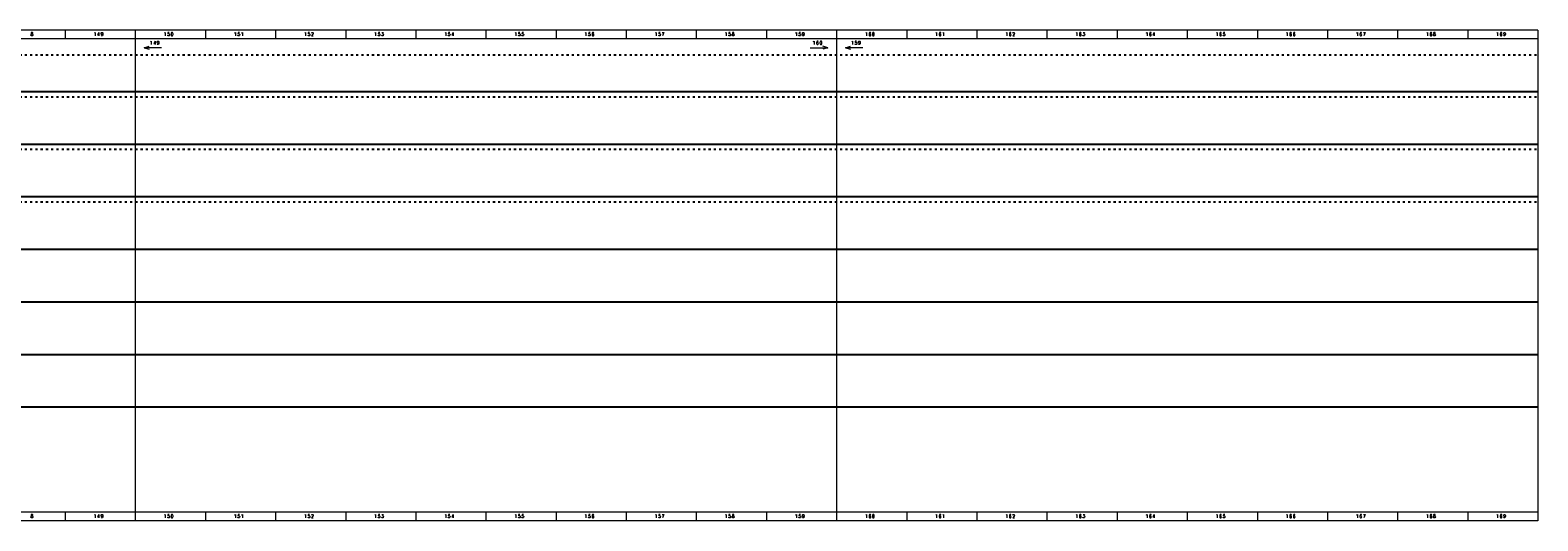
# Model space of a CAD drawing. Header units: millimetres. Extents: x -31 to 6803, y 0 to 664.
# Tile 119 of 119: x 5943 to 6803, y 0 to 280. Entities that reach past the tile are written whole.
import ezdxf
from ezdxf.enums import TextEntityAlignment as Align

# ---------------------------------------------------------------- set-up
doc = ezdxf.new("R2010")
doc.units = ezdxf.units.MM
doc.linetypes.add('ACAD_ISO03W100', pattern=[30, 12, -18])
doc.layers.add('!POMOCNICZE', color=8, linetype='Continuous', plot=False)
doc.layers.add('ramka', color=9, linetype='Continuous', lineweight=20)
doc.styles.add('ROMANS', font='romans.shx', dxfattribs={"width": 0.8})

msp = doc.modelspace()

# ---------------------------------------------------------------- linework, layer by layer
at = {"layer": '!POMOCNICZE', "linetype": 'ACAD_ISO03W100', "ltscale": 0.1}
for p, q in [((3, 266), (6803, 266)), ((3, 242), (6803, 242)), ((3, 212), (6803, 212)), ((3, 182), (6803, 182))]:
    msp.add_line(p, q, dxfattribs=at)
at = {"layer": '!POMOCNICZE'}
for p, q in [((3, 245), (6803, 245)), ((3, 215), (6803, 215)), ((3, 185), (6803, 185)), ((3, 155), (6803, 155)), ((3, 125), (6803, 125)), ((3, 95), (6803, 95)), ((3, 65), (6803, 65))]:
    msp.add_line(p, q, dxfattribs=at)
at = {"layer": 'ramka', "ltscale": 5}
for p, q in [((6003, 280), (5603, 280)), ((5963, 280), (5963, 280)), ((5963, 280), (5963, 275)), ((6003, 280), (6003, 280)), ((6003, 280), (6003, 275)), ((6003, 280), (6003, 280)), ((6003, 280), (6003, 275)), ((6003, 280), (6003, 280)), ((6003, 280), (6003, 275)), ((6003, 280), (6003, 275)), ((6003, 280), (6003, 280)), ((6403, 280), (6003, 280)), ((6043, 280), (6043, 275)), ((6043, 280), (6043, 280)), ((6083, 280), (6083, 280)), ((6083, 280), (6083, 275)), ((6123, 280), (6123, 280)), ((6123, 280), (6123, 275)), ((6163, 280), (6163, 280)), ((6163, 280), (6163, 275)), ((6203, 280), (6203, 275)), ((6203, 280), (6203, 280)), ((6243, 280), (6243, 275)), ((6243, 280), (6243, 280)), ((6283, 280), (6283, 275)), ((6283, 280), (6283, 280)), ((6323, 280), (6323, 280)), ((6323, 280), (6323, 275)), ((6363, 280), (6363, 280)), ((6363, 280), (6363, 275)), ((6403, 280), (6403, 280)), ((6403, 280), (6403, 275)), ((6403, 280), (6403, 280)), ((6403, 280), (6403, 275)), ((6403, 280), (6403, 280)), ((6403, 280), (6403, 275)), ((6403, 280), (6403, 275)), ((6403, 280), (6403, 280)), ((6803, 280), (6403, 280)), ((6443, 280), (6443, 275)), ((6443, 280), (6443, 280)), ((6483, 280), (6483, 280)), ((6483, 280), (6483, 275)), ((6523, 280), (6523, 280)), ((6523, 280), (6523, 275)), ((6563, 280), (6563, 280)), ((6563, 280), (6563, 275)), ((6603, 280), (6603, 275)), ((6603, 280), (6603, 280)), ((6643, 280), (6643, 275)), ((6643, 280), (6643, 280)), ((6683, 280), (6683, 275)), ((6683, 280), (6683, 280)), ((6723, 280), (6723, 280)), ((6723, 280), (6723, 275)), ((6763, 280), (6763, 280)), ((6763, 280), (6763, 275)), ((6803, 280), (6803, 280)), ((6803, 280), (6803, 275)), ((6003, 275), (5603, 275)), ((6003, 275), (6003, 5)), ((6003, 275), (6003, 5)), ((6003, 275), (6003, 5)), ((6003, 275), (6003, 5)), ((6403, 275), (6003, 275)), ((6403, 275), (6403, 5)), ((6403, 275), (6403, 5)), ((6403, 275), (6403, 5)), ((6403, 275), (6403, 5)), ((6803, 275), (6403, 275)), ((6803, 275), (6803, 5)), ((6003, 5), (5603, 5)), ((5963, 5), (5963, 0)), ((5963, 5), (5963, 5)), ((6003, 5), (6003, 0)), ((6003, 5), (6003, 5)), ((6003, 5), (6003, 0)), ((6003, 5), (6003, 5)), ((6003, 5), (6003, 0)), ((6003, 5), (6003, 5)), ((6003, 5), (6003, 0)), ((6003, 5), (6003, 5)), ((6403, 5), (6003, 5)), ((6043, 5), (6043, 0)), ((6043, 5), (6043, 5)), ((6083, 5), (6083, 0)), ((6083, 5), (6083, 5)), ((6123, 5), (6123, 0)), ((6123, 5), (6123, 5)), ((6163, 5), (6163, 0)), ((6163, 5), (6163, 5)), ((6203, 5), (6203, 0)), ((6203, 5), (6203, 5)), ((6243, 5), (6243, 0)), ((6243, 5), (6243, 5)), ((6283, 5), (6283, 0)), ((6283, 5), (6283, 5)), ((6323, 5), (6323, 0)), ((6323, 5), (6323, 5)), ((6363, 5), (6363, 0)), ((6363, 5), (6363, 5)), ((6403, 5), (6403, 0)), ((6403, 5), (6403, 5)), ((6403, 5), (6403, 0)), ((6403, 5), (6403, 5)), ((6403, 5), (6403, 0)), ((6403, 5), (6403, 5)), ((6403, 5), (6403, 0)), ((6403, 5), (6403, 5)), ((6803, 5), (6403, 5)), ((6443, 5), (6443, 0)), ((6443, 5), (6443, 5)), ((6483, 5), (6483, 0)), ((6483, 5), (6483, 5)), ((6523, 5), (6523, 0)), ((6523, 5), (6523, 5)), ((6563, 5), (6563, 0)), ((6563, 5), (6563, 5)), ((6603, 5), (6603, 0)), ((6603, 5), (6603, 5)), ((6643, 5), (6643, 0)), ((6643, 5), (6643, 5)), ((6683, 5), (6683, 0)), ((6683, 5), (6683, 5)), ((6723, 5), (6723, 0)), ((6723, 5), (6723, 5)), ((6763, 5), (6763, 0)), ((6763, 5), (6763, 5)), ((6803, 5), (6803, 0)), ((6803, 5), (6803, 5)), ((6003, 0), (5603, 0)), ((6403, 0), (6003, 0)), ((6803, 0), (6403, 0))]:
    msp.add_line(p, q, dxfattribs=at)
at = {"layer": 'ramka'}
for p, q in [((6008, 270), (6010.9, 270.78)), ((6008, 270), (6010.9, 269.22)), ((6018, 270), (6008, 270)), ((6388, 270), (6398, 270)), ((6398, 270), (6395.1, 270.78)), ((6398, 270), (6395.1, 269.22)), ((6408, 270), (6410.9, 270.78)), ((6408, 270), (6410.9, 269.22)), ((6418, 270), (6408, 270))]:
    msp.add_line(p, q, dxfattribs=at)

# ---------------------------------------------------------------- texts
at = {"layer": 'ramka', "style": 'ROMANS', "width": 0.8}
for s, p in [('8', (5944, 276.72)), ('1', (5979.99, 276.72)), ('4', (5982, 276.72)), ('9', (5984, 276.72)), ('1', (6019.99, 276.72)), ('5', (6022, 276.72)), ('0', (6024, 276.72)), ('1', (6059.99, 276.72)), ('5', (6062, 276.72)), ('1', (6064, 276.72)), ('1', (6099.99, 276.72)), ('5', (6102, 276.72)), ('2', (6104, 276.72)), ('1', (6139.99, 276.72)), ('5', (6142, 276.72)), ('3', (6144, 276.72)), ('1', (6179.99, 276.72)), ('5', (6182, 276.72)), ('4', (6184, 276.72)), ('1', (6219.99, 276.72)), ('5', (6222, 276.72)), ('5', (6224, 276.72)), ('1', (6259.99, 276.72)), ('5', (6262, 276.72)), ('6', (6264, 276.72)), ('1', (6299.99, 276.72)), ('5', (6302, 276.72)), ('7', (6304, 276.72)), ('1', (6339.99, 276.72)), ('5', (6342, 276.72)), ('8', (6344, 276.72)), ('1', (6379.99, 276.72)), ('5', (6382, 276.72)), ('9', (6384, 276.72)), ('1', (6419.99, 276.72)), ('6', (6422, 276.72)), ('0', (6424, 276.72)), ('1', (6459.99, 276.72)), ('6', (6462, 276.72)), ('1', (6464, 276.72)), ('1', (6499.99, 276.72)), ('6', (6502, 276.72)), ('2', (6504, 276.72)), ('1', (6539.99, 276.72)), ('6', (6542, 276.72)), ('3', (6544, 276.72)), ('1', (6579.99, 276.72)), ('6', (6582, 276.72)), ('4', (6584, 276.72)), ('1', (6619.99, 276.72)), ('6', (6622, 276.72)), ('5', (6624, 276.72)), ('1', (6659.99, 276.72)), ('6', (6662, 276.72)), ('6', (6664, 276.72)), ('1', (6699.99, 276.72)), ('6', (6702, 276.72)), ('7', (6704, 276.72)), ('1', (6739.99, 276.72)), ('6', (6742, 276.72)), ('8', (6744, 276.72)), ('1', (6779.99, 276.72)), ('6', (6782, 276.72)), ('9', (6784, 276.72)), ('1', (6012.04, 271.72)), ('4', (6014.04, 271.72)), ('9', (6016.01, 271.72)), ('1', (6390.06, 271.72)), ('6', (6392.07, 271.72)), ('0', (6394.07, 271.72)), ('1', (6412.04, 271.72)), ('5', (6414.04, 271.72)), ('9', (6416.01, 271.72)), ('8', (5944, 1.72)), ('1', (5979.99, 1.72)), ('4', (5982, 1.72)), ('9', (5984, 1.72)), ('1', (6019.99, 1.72)), ('5', (6022, 1.72)), ('0', (6024, 1.72)), ('1', (6059.99, 1.72)), ('5', (6062, 1.72)), ('1', (6064, 1.72)), ('1', (6099.99, 1.72)), ('5', (6102, 1.72)), ('2', (6104, 1.72)), ('1', (6139.99, 1.72)), ('5', (6142, 1.72)), ('3', (6144, 1.72)), ('1', (6179.99, 1.72)), ('5', (6182, 1.72)), ('4', (6184, 1.72)), ('1', (6219.99, 1.72)), ('5', (6222, 1.72)), ('5', (6224, 1.72)), ('1', (6259.99, 1.72)), ('5', (6262, 1.72)), ('6', (6264, 1.72)), ('1', (6299.99, 1.72)), ('5', (6302, 1.72)), ('7', (6304, 1.72)), ('1', (6339.99, 1.72)), ('5', (6342, 1.72)), ('8', (6344, 1.72)), ('1', (6379.99, 1.72)), ('5', (6382, 1.72)), ('9', (6384, 1.72)), ('1', (6419.99, 1.72)), ('6', (6422, 1.72)), ('0', (6424, 1.72)), ('1', (6459.99, 1.72)), ('6', (6462, 1.72)), ('1', (6464, 1.72)), ('1', (6499.99, 1.72)), ('6', (6502, 1.72)), ('2', (6504, 1.72)), ('1', (6539.99, 1.72)), ('6', (6542, 1.72)), ('3', (6544, 1.72)), ('1', (6579.99, 1.72)), ('6', (6582, 1.72)), ('4', (6584, 1.72)), ('1', (6619.99, 1.72)), ('6', (6622, 1.72)), ('5', (6624, 1.72)), ('1', (6659.99, 1.72)), ('6', (6662, 1.72)), ('6', (6664, 1.72)), ('1', (6699.99, 1.72)), ('6', (6702, 1.72)), ('7', (6704, 1.72)), ('1', (6739.99, 1.72)), ('6', (6742, 1.72)), ('8', (6744, 1.72)), ('1', (6779.99, 1.72)), ('6', (6782, 1.72)), ('9', (6784, 1.72))]:
    msp.add_text(s, height=2, dxfattribs=at).set_placement(p, align=Align.CENTER)

doc.saveas('drawing.dxf')
